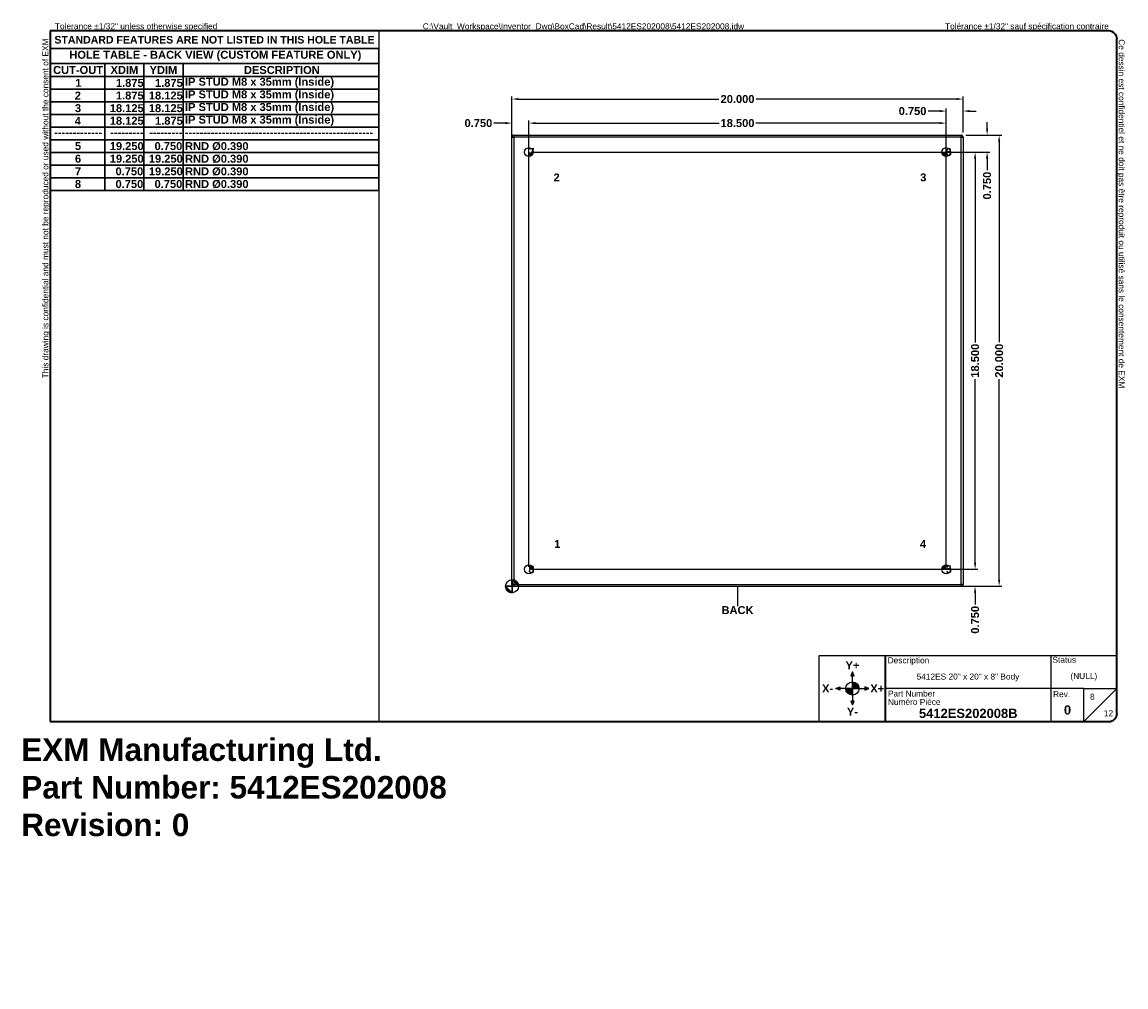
# Model space of a CAD drawing. Header units: inches. Extents: x 0 to 49, y -11 to 31.8.
import ezdxf

# ---------------------------------------------------------------- set-up
doc = ezdxf.new("R2010")
doc.units = ezdxf.units.IN
doc.header["$LTSCALE"] = 2.933333
doc.header["$MEASUREMENT"] = 0
doc.layers.get('0').update_dxf_attribs({"lineweight": 25})
for name, color, linetype, lineweight in [('Dimensions(ANSI)', 7, 'Continuous', 25), ('Sketch Geometry(ANSI)', 7, 'Continuous', 25), ('Symbols(ANSI)', 7, 'Continuous', 25), ('Visible Edges(ANSI)', 7, 'Continuous', 25), ('Visible Tangent Edges(ANSI)', 7, 'Continuous', 25)]:
    doc.layers.add(name, color=color, linetype=linetype, lineweight=lineweight)
doc.layers.add('Hatch', color=179, linetype='Continuous', lineweight=9, true_color=0x1e1e47)
doc.styles.add('Current-ANSI', font='arial.ttf')
doc.styles.add('Dimension-ANSI', font='arialbd.ttf')
doc.styles.get("Standard").update_dxf_attribs({"font": 'arialbd.ttf'})
doc.styles.add('Text Style44', font='arialbd.ttf')
doc.dimstyles.new('INCH-ANSI', dxfattribs={"dimscale": 2.933333, "dimtxt": 0.12, "dimasz": 0.098425, "dimexe": 0.04, "dimexo": 0.04, "dimgap": 0.031496, "dimtad": 0, "dimtih": 1, "dimtoh": 1, "dimdec": 3, "dimzin": 0, "dimdsep": 46, "dimtxsty": 'Dimension-ANSI', "dimcen": 0.09, "dimdle": 0.312, "dimclrd": 179, "dimclre": 179, "dimclrt": 7, "dimadec": 1, "dimazin": 0, "dimtfac": 1, "dimtdec": 3, "dimtofl": 0, "dimtmove": 0, "dimatfit": 3, "dimfxl": 1, "dimtolj": 1, "dimtzin": 4, "dimlwd": 25, "dimlwe": 25, "dimarcsym": 0})
doc.dimstyles.new('INCH-ANSI-VERTICAL', dxfattribs={"dimscale": 2.933333, "dimtxt": 0.12, "dimasz": 0.098425, "dimexe": 0.04, "dimexo": 0.04, "dimgap": 0.031496, "dimtad": 0, "dimtih": 1, "dimtoh": 1, "dimdec": 3, "dimzin": 0, "dimdsep": 46, "dimtxsty": 'Dimension-ANSI', "dimcen": 0.09, "dimdle": 0.312, "dimclrd": 179, "dimclre": 179, "dimclrt": 7, "dimadec": 1, "dimazin": 0, "dimtfac": 1, "dimtdec": 3, "dimtofl": 0, "dimtmove": 0, "dimatfit": 3, "dimfxl": 1, "dimtolj": 1, "dimtzin": 4, "dimlwd": 25, "dimlwe": 25, "dimarcsym": 0})

# ---------------------------------------------------------------- blocks, each defined once
blk = doc.blocks.new('Borders EXM - B (Inch) - B')
at = {"layer": 'Sketch Geometry(ANSI)', "linetype": 'Continuous', "lineweight": 35}
for p, q in [((16.438, 10.692), (0.437, 10.692)), ((0.437, 10.692), (0.437, 0.255)), ((16.562, 0.38), (16.562, 10.567)), ((0.437, 0.255), (16.438, 0.255))]:
    blk.add_line(p, q, dxfattribs=at)
at = {"layer": 'Sketch Geometry(ANSI)'}
for p, q in [((5.406, 10.692), (5.406, 0.255)), ((0.437, 10.428), (5.406, 10.428))]:
    blk.add_line(p, q, dxfattribs=at)
at = {"layer": 'Sketch Geometry(ANSI)', "linetype": 'Continuous', "lineweight": 35}
for centre, start, end in [((16.438, 10.567), 0, 90), ((16.438, 0.38), 270, 0)]:
    blk.add_arc(centre, 0.125, start, end, dxfattribs=at)
at = {"layer": 'Symbols(ANSI)', "color": 7, "char_height": 0.09, "attachment_point": 7, "style": 'Current-ANSI'}
for s, insert, rotation in [('This drawing is confidential and must not be reproduced or used without the consent of EXM', (0.437, 5.442), 90), ('Ce dessin est confidentiel et ne doit pas être reproduit ou utilisé sans le consentement de EXM', (16.562, 10.567), 270)]:
    blk.add_mtext(s, dxfattribs=dict(at, insert=insert, rotation=rotation))
for s, insert in [('Tolerance ±1/32" unless otherwise specified', (0.509, 10.692)), ('Tolérance ±1/32" sauf spécification contraire', (13.963, 10.692))]:
    blk.add_mtext(s, dxfattribs=dict(at, insert=insert))
at = {"layer": 'Symbols(ANSI)', "color": 7, "insert": (2.921, 10.559), "char_height": 0.114, "width": 4.96908, "attachment_point": 5, "style": 'Dimension-ANSI'}
blk.add_mtext('\\fArial|b1|i0;{\\H0.1140;STANDARD FEATURES ARE NOT LISTED IN THIS HOLE TABLE}', dxfattribs=at)
at = {"layer": 'Symbols(ANSI)', "color": 7, "style": 'Current-ANSI'}
blk.add_attdef('FILENAME_AND_PATH_001', (6.069, 10.718), '', height=0.09, dxfattribs=at)
blk = doc.blocks.new('Title Blocks EXM-2 - ANSI B')
at = {"layer": 'Hatch'}
for points in [[(12.725, 0.94), (12.75, 0.94), (12.75, 1)], [(12.775, 0.94), (12.75, 1), (12.75, 0.94)], [(12.56, 0.75), (12.56, 0.775), (12.5, 0.75)], [(12.56, 0.75), (12.5, 0.75), (12.56, 0.725)], [(12.94, 0.75), (13, 0.75), (12.94, 0.775)], [(12.94, 0.75), (12.94, 0.725), (13, 0.75)], [(12.75, 0.56), (12.725, 0.56), (12.75, 0.5)], [(12.75, 0.56), (12.75, 0.5), (12.775, 0.56)]]:
    blk.add_hatch(color=7, dxfattribs=at).paths.add_polyline_path(points)
h = blk.add_hatch(color=7, dxfattribs=at)
edge = h.paths.add_edge_path()
edge.add_line((12.75, 0.85), (12.75, 0.75))
edge.add_line((12.75, 0.75), (12.85, 0.75))
edge.add_arc((12.75, 0.75), 0.1, 0, 90)
h = blk.add_hatch(color=7, dxfattribs=at)
edge = h.paths.add_edge_path()
edge.add_line((12.75, 0.65), (12.75, 0.75))
edge.add_line((12.75, 0.75), (12.65, 0.75))
edge.add_arc((12.75, 0.75), 0.1, 180, 270)
at = {"layer": 'Sketch Geometry(ANSI)'}
for p, q in [((12.249, 1.25), (16.749, 1.25)), ((12.249, 0.25), (12.249, 1.25)), ((15.749, 1.25), (15.749, 0.75)), ((16.749, 1.25), (16.749, 0.375)), ((12.75, 1), (12.725, 0.94)), ((12.725, 0.94), (12.775, 0.94)), ((12.75, 0.85), (12.75, 1)), ((12.775, 0.94), (12.75, 1)), ((12.75, 0.75), (12.75, 0.85)), ((12.5, 0.75), (12.56, 0.775)), ((12.65, 0.75), (12.5, 0.75)), ((12.56, 0.725), (12.5, 0.75)), ((12.56, 0.775), (12.56, 0.725)), ((12.75, 0.75), (12.65, 0.75)), ((12.75, 0.75), (12.85, 0.75)), ((12.75, 0.75), (12.75, 0.65)), ((12.85, 0.75), (13, 0.75)), ((13, 0.75), (12.94, 0.775)), ((12.94, 0.775), (12.94, 0.725)), ((12.94, 0.725), (13, 0.75)), ((15.749, 0.75), (13.249, 0.75)), ((16.249, 0.75), (15.749, 0.75)), ((15.749, 0.75), (15.749, 0.25)), ((16.249, 0.25), (16.249, 0.75)), ((16.249, 0.75), (16.749, 0.75)), ((16.249, 0.25), (16.749, 0.75)), ((12.775, 0.56), (12.725, 0.56)), ((12.725, 0.56), (12.75, 0.5)), ((12.75, 0.65), (12.75, 0.5)), ((12.75, 0.5), (12.775, 0.56)), ((13.249, 0.25), (12.249, 0.25)), ((16.624, 0.25), (13.249, 0.25))]:
    blk.add_line(p, q, dxfattribs=at)
at = {"layer": 'Sketch Geometry(ANSI)', "linetype": 'Continuous', "lineweight": 35}
blk.add_line((13.249, 0.25), (13.249, 1.25), dxfattribs=at)
at = {"layer": 'Sketch Geometry(ANSI)'}
blk.add_circle((12.75, 0.75), 0.1, dxfattribs=at)
blk.add_arc((16.624, 0.375), 0.125, 270, 0, dxfattribs=at)
at = {"layer": 'Symbols(ANSI)', "color": 7}
for s, insert, char_height, attachment_point, style in [('Description', (13.283, 1.103), 0.09, 7, 'Current-ANSI'), ('Status', (15.774, 1.137), 0.09, 7, 'Current-ANSI'), ('\\fArial|b1|i0;Y+', (12.75, 1.1), 0.12, 5, 'Dimension-ANSI'), ('\\fArial|b1|i0;X-', (12.375, 0.75), 0.12, 5, 'Dimension-ANSI'), ('\\fArial|b1|i0;X+', (13.125, 0.75), 0.12, 5, 'Dimension-ANSI'), ('Part Number', (13.287, 0.627), 0.09, 7, 'Current-ANSI'), ('Numéro Pièce', (13.286, 0.5), 0.09, 7, 'Current-ANSI'), ('\\fArial|b1|i0;Y-', (12.75, 0.4), 0.12, 5, 'Dimension-ANSI')]:
    blk.add_mtext(s, dxfattribs=dict(at, insert=insert, char_height=char_height, attachment_point=attachment_point, style=style))
at = {"layer": 'Symbols(ANSI)', "color": 7, "insert": (15.783, 0.618), "char_height": 0.09, "width": 0.25854, "attachment_point": 7, "style": 'Current-ANSI'}
blk.add_mtext('Rev.', dxfattribs=at)
at = {"layer": 'Symbols(ANSI)', "color": 7}
for tag, p, height, style in [('IDW_DESC_IAM_001', (13.72, 0.885), 0.09, 'Current-ANSI'), ('DESIGN_STATE_001', (16.045, 0.893), 0.09, 'Current-ANSI'), ('Sheet_Number_001', (16.342, 0.581), 0.09, 'Current-ANSI'), ('IDW_NAME_IAM_001', (13.756, 0.304), 0.14, 'Text Style44'), ('IDW_REV_001', (15.947, 0.355), 0.14, 'Text Style44'), ('Number_of_sheets_001', (16.551, 0.33), 0.09, 'Current-ANSI')]:
    blk.add_attdef(tag, p, '', height=height, dxfattribs=dict(at, style=style))
blk = doc.blocks.new('Origin Indicator Symbol5')
at = {"layer": 'Dimensions(ANSI)'}
h = blk.add_hatch(color=7, dxfattribs=at)
edge = h.paths.add_edge_path(flags=0)
edge.add_line((7.418, 2.398), (7.516, 2.3))
edge.add_arc((7.418, 2.3), 0.0984, 0, 90)
h = blk.add_hatch(color=7, dxfattribs=at)
edge = h.paths.add_edge_path(flags=0)
edge.add_line((7.418, 2.201), (7.319, 2.3))
edge.add_arc((7.418, 2.3), 0.0984, 180, 270)
at = {"layer": 'Dimensions(ANSI)', "color": 7, "linetype": 'Continuous'}
for p, q in [((7.418, 2.398), (7.516, 2.3)), ((7.418, 2.201), (7.319, 2.3))]:
    blk.add_line(p, q, dxfattribs=at)
at = {"layer": 'Dimensions(ANSI)', "color": 7, "linetype": 'Continuous', "flags": 128}
for points in [[(7.418, 2.3), (7.516, 2.3), (7.418, 2.398), (7.418, 2.3)], [(7.418, 2.3), (7.418, 2.398), (7.418, 2.201), (7.418, 2.3)], [(7.418, 2.3), (7.418, 2.201), (7.319, 2.3), (7.418, 2.3)], [(7.418, 2.3), (7.319, 2.3), (7.418, 2.3), (7.418, 2.3)]]:
    blk.add_lwpolyline(points, dxfattribs=at)
at = {"layer": 'Dimensions(ANSI)', "color": 7, "linetype": 'Continuous'}
blk.add_circle((7.418, 2.3), 0.0984, dxfattribs=at)
for start, end in [(0, 90), (180, 270)]:
    blk.add_arc((7.418, 2.3), 0.0984, start, end, dxfattribs=at)
at = {"layer": 'Dimensions(ANSI)', "color": 7}
for points in [[(7.418, 2.3), (7.516, 2.3), (7.418, 2.398), (7.418, 2.3)], [(7.418, 2.3), (7.418, 2.398), (7.418, 2.201), (7.418, 2.3)], [(7.418, 2.3), (7.418, 2.201), (7.319, 2.3), (7.418, 2.3)], [(7.418, 2.3), (7.319, 2.3), (7.418, 2.3)]]:
    blk.add_solid(points, dxfattribs=at)
blk = doc.blocks.new('Leader Text2')
at = {"layer": 'Symbols(ANSI)', "color": 7, "insert": (8.056, 2.879), "char_height": 0.12, "attachment_point": 7, "style": 'Dimension-ANSI'}
blk.add_mtext('1', dxfattribs=at)
blk = doc.blocks.new('Leader Text3')
at = {"layer": 'Symbols(ANSI)', "color": 7, "insert": (8.046, 8.418), "char_height": 0.12, "attachment_point": 7, "style": 'Dimension-ANSI'}
blk.add_mtext('2', dxfattribs=at)
blk = doc.blocks.new('Leader Text4')
at = {"layer": 'Symbols(ANSI)', "color": 7, "insert": (13.588, 8.417), "char_height": 0.12, "attachment_point": 7, "style": 'Dimension-ANSI'}
blk.add_mtext('3', dxfattribs=at)
blk = doc.blocks.new('Leader Text5')
at = {"layer": 'Symbols(ANSI)', "color": 7, "insert": (13.585, 2.879), "char_height": 0.12, "attachment_point": 7, "style": 'Dimension-ANSI'}
blk.add_mtext('4', dxfattribs=at)
blk = doc.blocks.new('Leader Text6')
at = {"layer": 'Symbols(ANSI)', "color": 7, "insert": (13.973, 2.495), "char_height": 0.12, "attachment_point": 7, "style": 'Dimension-ANSI'}
blk.add_mtext('5', dxfattribs=at)
blk = doc.blocks.new('*D23')
at = {"layer": 'Defpoints', "color": 0, "linetype": 'Continuous', "transparency": 16777216}
for p in [(22.509, 27.279), (22.509, 25.995), (21.759, 6.745)]:
    blk.add_point(p, dxfattribs=at)
at = {"layer": 'Dimensions(ANSI)', "color": 179, "linetype": 'Continuous', "lineweight": 25, "true_color": 0x262658, "transparency": 16777216}
for p, q in [((21.47, 27.279), (20.955, 27.279)), ((21.759, 6.863), (21.759, 27.396)), ((22.509, 26.113), (22.509, 27.396)), ((22.797, 27.279), (23.086, 27.279))]:
    blk.add_line(p, q, dxfattribs=at)
at = {"layer": 'Dimensions(ANSI)', "color": 179, "linetype": 'Continuous', "true_color": 0x262658, "transparency": 16777216}
for points in [[(21.47, 27.327), (21.47, 27.231), (21.759, 27.279)], [(22.797, 27.327), (22.797, 27.231), (22.509, 27.279)]]:
    blk.add_solid(points, dxfattribs=at)
at = {"layer": 'Dimensions(ANSI)', "color": 7, "linetype": 'Continuous', "lineweight": 25, "transparency": 16777216, "insert": (20.27, 27.279), "char_height": 0.352, "attachment_point": 5, "style": 'Dimension-ANSI'}
blk.add_mtext('\\A1;0.750', dxfattribs=at)
blk = doc.blocks.new('*D24')
at = {"layer": 'Defpoints', "color": 0, "linetype": 'Continuous', "transparency": 16777216}
for p in [(22.51, 7.495), (42.292, 7.495), (21.76, 6.745)]:
    blk.add_point(p, dxfattribs=at)
at = {"layer": 'Dimensions(ANSI)', "color": 179, "linetype": 'Continuous', "lineweight": 25, "true_color": 0x262658, "transparency": 16777216}
for p, q in [((42.292, 7.784), (42.292, 8.073)), ((22.627, 7.495), (42.409, 7.495)), ((21.877, 6.745), (42.409, 6.745)), ((42.292, 6.457), (42.292, 5.942))]:
    blk.add_line(p, q, dxfattribs=at)
at = {"layer": 'Dimensions(ANSI)', "color": 179, "linetype": 'Continuous', "true_color": 0x262658, "transparency": 16777216}
for points in [[(42.244, 7.784), (42.34, 7.784), (42.292, 7.495)], [(42.244, 6.457), (42.34, 6.457), (42.292, 6.745)]]:
    blk.add_solid(points, dxfattribs=at)
at = {"layer": 'Dimensions(ANSI)', "color": 7, "linetype": 'Continuous', "lineweight": 25, "transparency": 16777216, "insert": (42.292, 5.257), "char_height": 0.352, "attachment_point": 5, "rotation": 90, "style": 'Dimension-ANSI'}
blk.add_mtext('\\A1;0.750', dxfattribs=at)
blk = doc.blocks.new('Leader Text7')
at = {"layer": 'Symbols(ANSI)', "color": 7, "insert": (13.973, 8.801), "char_height": 0.12, "attachment_point": 7, "style": 'Dimension-ANSI'}
blk.add_mtext('6', dxfattribs=at)
blk = doc.blocks.new('Leader Text8')
at = {"layer": 'Symbols(ANSI)', "color": 7, "insert": (7.666, 8.803), "char_height": 0.12, "attachment_point": 7, "style": 'Dimension-ANSI'}
blk.add_mtext('7', dxfattribs=at)
blk = doc.blocks.new('*D27')
at = {"layer": 'Defpoints', "color": 0, "linetype": 'Continuous', "transparency": 16777216}
for p in [(41.009, 27.279), (22.509, 7.495), (41.009, 7.495)]:
    blk.add_point(p, dxfattribs=at)
at = {"layer": 'Dimensions(ANSI)', "color": 179, "linetype": 'Continuous', "lineweight": 25, "true_color": 0x262658, "transparency": 16777216}
for p, q in [((22.509, 7.613), (22.509, 27.396)), ((22.797, 27.279), (30.946, 27.279)), ((40.72, 27.279), (32.571, 27.279)), ((41.009, 7.613), (41.009, 27.396))]:
    blk.add_line(p, q, dxfattribs=at)
at = {"layer": 'Dimensions(ANSI)', "color": 179, "linetype": 'Continuous', "true_color": 0x262658, "transparency": 16777216}
for points in [[(22.797, 27.327), (22.797, 27.231), (22.509, 27.279)], [(40.72, 27.327), (40.72, 27.231), (41.009, 27.279)]]:
    blk.add_solid(points, dxfattribs=at)
at = {"layer": 'Dimensions(ANSI)', "color": 7, "linetype": 'Continuous', "lineweight": 25, "transparency": 16777216, "insert": (31.759, 27.279), "char_height": 0.352, "attachment_point": 5, "style": 'Dimension-ANSI'}
blk.add_mtext('\\A1;18.500', dxfattribs=at)
blk = doc.blocks.new('*D28')
at = {"layer": 'Defpoints', "color": 0, "linetype": 'Continuous', "transparency": 16777216}
for p in [(41.01, 25.995), (42.292, 25.995), (41.01, 7.495)]:
    blk.add_point(p, dxfattribs=at)
at = {"layer": 'Dimensions(ANSI)', "color": 179, "linetype": 'Continuous', "lineweight": 25, "true_color": 0x262658, "transparency": 16777216}
for p, q in [((41.127, 25.995), (42.409, 25.995)), ((42.292, 25.707), (42.292, 17.558)), ((42.292, 7.784), (42.292, 15.933)), ((41.127, 7.495), (42.409, 7.495))]:
    blk.add_line(p, q, dxfattribs=at)
at = {"layer": 'Dimensions(ANSI)', "color": 179, "linetype": 'Continuous', "true_color": 0x262658, "transparency": 16777216}
for points in [[(42.244, 25.707), (42.34, 25.707), (42.292, 25.995)], [(42.244, 7.784), (42.34, 7.784), (42.292, 7.495)]]:
    blk.add_solid(points, dxfattribs=at)
at = {"layer": 'Dimensions(ANSI)', "color": 7, "linetype": 'Continuous', "lineweight": 25, "transparency": 16777216, "insert": (42.292, 16.745), "char_height": 0.352, "attachment_point": 5, "rotation": 90, "style": 'Dimension-ANSI'}
blk.add_mtext('\\A1;18.500', dxfattribs=at)
blk = doc.blocks.new('Leader Text9')
at = {"layer": 'Symbols(ANSI)', "color": 7, "insert": (7.665, 2.494), "char_height": 0.12, "attachment_point": 7, "style": 'Dimension-ANSI'}
blk.add_mtext('8', dxfattribs=at)
blk = doc.blocks.new('*D30')
at = {"layer": 'Defpoints', "color": 0, "linetype": 'Continuous', "transparency": 16777216}
for p in [(41.759, 27.812), (41.759, 26.745), (41.009, 25.995)]:
    blk.add_point(p, dxfattribs=at)
at = {"layer": 'Dimensions(ANSI)', "color": 179, "linetype": 'Continuous', "lineweight": 25, "true_color": 0x262658, "transparency": 16777216}
for p, q in [((41.009, 26.113), (41.009, 27.929)), ((41.759, 26.863), (41.759, 27.929)), ((40.72, 27.812), (40.205, 27.812)), ((42.047, 27.812), (42.336, 27.812))]:
    blk.add_line(p, q, dxfattribs=at)
at = {"layer": 'Dimensions(ANSI)', "color": 179, "linetype": 'Continuous', "true_color": 0x262658, "transparency": 16777216}
for points in [[(40.72, 27.86), (40.72, 27.764), (41.009, 27.812)], [(42.047, 27.86), (42.047, 27.764), (41.759, 27.812)]]:
    blk.add_solid(points, dxfattribs=at)
at = {"layer": 'Dimensions(ANSI)', "color": 7, "linetype": 'Continuous', "lineweight": 25, "transparency": 16777216, "insert": (39.52, 27.812), "char_height": 0.352, "attachment_point": 5, "style": 'Dimension-ANSI'}
blk.add_mtext('\\A1;0.750', dxfattribs=at)
blk = doc.blocks.new('*D31')
at = {"layer": 'Defpoints', "color": 0, "linetype": 'Continuous', "transparency": 16777216}
for p in [(41.76, 26.745), (42.825, 26.745), (22.51, 25.995)]:
    blk.add_point(p, dxfattribs=at)
at = {"layer": 'Dimensions(ANSI)', "color": 179, "linetype": 'Continuous', "lineweight": 25, "true_color": 0x262658, "transparency": 16777216}
for p, q in [((42.825, 27.034), (42.825, 27.323)), ((41.877, 26.745), (42.943, 26.745)), ((22.627, 25.995), (42.943, 25.995)), ((42.825, 25.707), (42.825, 25.192))]:
    blk.add_line(p, q, dxfattribs=at)
at = {"layer": 'Dimensions(ANSI)', "color": 179, "linetype": 'Continuous', "true_color": 0x262658, "transparency": 16777216}
for points in [[(42.777, 27.034), (42.873, 27.034), (42.825, 26.745)], [(42.777, 25.707), (42.873, 25.707), (42.825, 25.995)]]:
    blk.add_solid(points, dxfattribs=at)
at = {"layer": 'Dimensions(ANSI)', "color": 7, "linetype": 'Continuous', "lineweight": 25, "transparency": 16777216, "insert": (42.825, 24.507), "char_height": 0.352, "attachment_point": 5, "rotation": 90, "style": 'Dimension-ANSI'}
blk.add_mtext('\\A1;0.750', dxfattribs=at)
blk = doc.blocks.new('*D32')
at = {"layer": 'Defpoints', "color": 0, "linetype": 'Continuous', "transparency": 16777216}
for p in [(41.759, 28.345), (41.759, 26.745), (21.759, 6.745)]:
    blk.add_point(p, dxfattribs=at)
at = {"layer": 'Dimensions(ANSI)', "color": 179, "linetype": 'Continuous', "lineweight": 25, "true_color": 0x262658, "transparency": 16777216}
for p, q in [((21.759, 6.863), (21.759, 28.463)), ((41.759, 26.863), (41.759, 28.463)), ((22.047, 28.345), (30.932, 28.345)), ((41.47, 28.345), (32.585, 28.345))]:
    blk.add_line(p, q, dxfattribs=at)
at = {"layer": 'Dimensions(ANSI)', "color": 179, "linetype": 'Continuous', "true_color": 0x262658, "transparency": 16777216}
for points in [[(22.047, 28.394), (22.047, 28.297), (21.759, 28.345)], [(41.47, 28.394), (41.47, 28.297), (41.759, 28.345)]]:
    blk.add_solid(points, dxfattribs=at)
at = {"layer": 'Dimensions(ANSI)', "color": 7, "linetype": 'Continuous', "lineweight": 25, "transparency": 16777216, "insert": (31.759, 28.345), "char_height": 0.352, "attachment_point": 5, "style": 'Dimension-ANSI'}
blk.add_mtext('\\A1;20.000', dxfattribs=at)
blk = doc.blocks.new('*D33')
at = {"layer": 'Defpoints', "color": 0, "linetype": 'Continuous', "transparency": 16777216}
for p in [(41.76, 26.745), (43.359, 26.745), (21.76, 6.745)]:
    blk.add_point(p, dxfattribs=at)
at = {"layer": 'Dimensions(ANSI)', "color": 179, "linetype": 'Continuous', "lineweight": 25, "true_color": 0x262658, "transparency": 16777216}
for p, q in [((41.877, 26.745), (43.476, 26.745)), ((43.359, 26.457), (43.359, 17.572)), ((43.359, 7.034), (43.359, 15.919)), ((21.877, 6.745), (43.476, 6.745))]:
    blk.add_line(p, q, dxfattribs=at)
at = {"layer": 'Dimensions(ANSI)', "color": 179, "linetype": 'Continuous', "true_color": 0x262658, "transparency": 16777216}
for points in [[(43.31, 26.457), (43.407, 26.457), (43.359, 26.745)], [(43.31, 7.034), (43.407, 7.034), (43.359, 6.745)]]:
    blk.add_solid(points, dxfattribs=at)
at = {"layer": 'Dimensions(ANSI)', "color": 7, "linetype": 'Continuous', "lineweight": 25, "transparency": 16777216, "insert": (43.359, 16.745), "char_height": 0.352, "attachment_point": 5, "rotation": 90, "style": 'Dimension-ANSI'}
blk.add_mtext('\\A1;20.000', dxfattribs=at)
blk = doc.blocks.new('Table4')
at = {"layer": 'Symbols(ANSI)', "color": 7, "lineweight": 30}
for p, q in [((0.438, 10.428), (5.406, 10.428)), ((0.438, 10.428), (0.438, 10.202)), ((5.406, 10.428), (5.406, 10.202)), ((0.438, 10.202), (5.406, 10.202)), ((0.438, 10.202), (0.438, 10.003)), ((1.264, 10.202), (1.264, 10.003)), ((1.855, 10.202), (1.855, 10.003)), ((2.445, 10.202), (2.445, 10.003)), ((5.406, 10.202), (5.406, 10.003)), ((0.438, 10.003), (5.406, 10.003)), ((0.438, 10.003), (0.438, 8.283)), ((1.264, 10.003), (1.264, 8.283)), ((1.855, 10.003), (1.855, 8.283)), ((2.445, 10.003), (2.445, 8.283)), ((5.406, 10.003), (5.406, 8.283)), ((0.438, 9.812), (5.406, 9.812)), ((0.438, 9.621), (5.406, 9.621)), ((0.438, 9.43), (5.406, 9.43)), ((0.438, 9.239), (5.406, 9.239)), ((0.438, 9.048), (5.406, 9.048)), ((0.438, 8.857), (5.406, 8.857)), ((0.438, 8.665), (5.406, 8.665)), ((0.438, 8.474), (5.406, 8.474)), ((0.438, 8.283), (5.406, 8.283))]:
    blk.add_line(p, q, dxfattribs=at)
at = {"layer": 'Symbols(ANSI)', "color": 7, "char_height": 0.12, "attachment_point": 7, "style": 'Dimension-ANSI'}
for s, insert in [('HOLE TABLE - BACK VIEW (CUSTOM FEATURE ONLY)', (0.727, 10.236)), ('CUT-OUT', (0.482, 10.041)), ('XDIM', (1.35, 10.043)), ('YDIM', (1.94, 10.043)), ('DESCRIPTION', (3.366, 10.041)), ('1', (0.818, 9.848)), ('1.875', (1.431, 9.846)), ('1.875', (2.022, 9.846)), ('IP STUD M8 x 35mm (Inside)', (2.475, 9.829)), ('2', (0.809, 9.656)), ('1.875', (1.431, 9.655)), ('18.125', (1.929, 9.655)), ('IP STUD M8 x 35mm (Inside)', (2.475, 9.638)), ('3', (0.811, 9.464)), ('18.125', (1.338, 9.464)), ('18.125', (1.929, 9.464)), ('IP STUD M8 x 35mm (Inside)', (2.475, 9.447)), ('4', (0.808, 9.274)), ('18.125', (1.338, 9.273)), ('1.875', (2.022, 9.273)), ('IP STUD M8 x 35mm (Inside)', (2.475, 9.256)), ('-------------', (0.498, 9.1)), ('---------', (1.345, 9.1)), ('---------', (1.935, 9.1)), ('---------------------------------------------------', (2.473, 9.1)), ('5', (0.812, 8.892)), ('19.250', (1.338, 8.891)), ('0.750', (2.015, 8.891)), ('RND Ø0.390', (2.476, 8.886)), ('6', (0.812, 8.7)), ('19.250', (1.338, 8.7)), ('19.250', (1.929, 8.7)), ('RND Ø0.390', (2.476, 8.695)), ('7', (0.812, 8.511)), ('0.750', (1.425, 8.509)), ('19.250', (1.929, 8.509)), ('RND Ø0.390', (2.476, 8.504)), ('8', (0.811, 8.318)), ('0.750', (1.425, 8.318)), ('0.750', (2.015, 8.318)), ('RND Ø0.390', (2.476, 8.313))]:
    blk.add_mtext(s, dxfattribs=dict(at, insert=insert))
blk = doc.blocks.new('BACK')
at = {"layer": 'Sketch Geometry(ANSI)'}
blk.add_line((0, 0.15), (0, -0.15), dxfattribs=at)
at = {"layer": 'Symbols(ANSI)', "color": 7, "insert": (0, -0.212), "char_height": 0.12, "attachment_point": 5, "style": 'Dimension-ANSI'}
blk.add_mtext('\\fArial|b1|i0;BACK', dxfattribs=at)

msp = doc.modelspace()

# ---------------------------------------------------------------- linework, layer by layer
at = {"layer": 'Visible Edges(ANSI)'}
for p, q in [((21.7585, 6.8294), (21.7585, 26.6614)), ((21.8425, 26.7454), (41.6745, 26.7454)), ((41.7585, 26.6614), (41.7585, 6.8294)), ((22.6247, 25.8388), (22.6247, 25.8483)), ((22.6557, 25.8793), (22.6652, 25.8793)), ((40.8519, 25.8793), (40.8614, 25.8793)), ((40.8924, 25.8483), (40.8924, 25.8388)), ((22.6247, 7.6425), (22.6247, 7.652)), ((22.6652, 7.6115), (22.6557, 7.6115)), ((40.8614, 7.6115), (40.8519, 7.6115)), ((40.8924, 7.652), (40.8924, 7.6425)), ((21.8425, 6.7454), (41.6745, 6.7454))]:
    msp.add_line(p, q, dxfattribs=at)
for centre in [(22.5085, 25.9954), (41.0085, 25.9954), (22.5085, 7.4954), (41.0085, 7.4954)]:
    msp.add_circle(centre, 0.195, dxfattribs=at)
for centre, radius, start, end in [((21.8425, 26.6614), 0.084, 90, 180), ((41.6745, 26.6614), 0.084, 0, 90), ((22.6557, 25.8483), 0.031, 90, 180), ((40.8614, 25.8483), 0.031, 0, 90), ((22.6557, 7.6425), 0.031, 180, 270), ((40.8614, 7.6425), 0.031, 270, 0), ((21.8425, 6.8294), 0.084, 180, 270), ((41.6745, 6.8294), 0.084, 270, 0)]:
    msp.add_arc(centre, radius, start, end, dxfattribs=at)
at = {"layer": 'Visible Tangent Edges(ANSI)'}
for p, q in [((21.7585, 26.6614), (21.8425, 26.6614)), ((21.8425, 26.7454), (21.8425, 26.6614)), ((21.8425, 26.6614), (21.8425, 6.8294)), ((41.6745, 26.6614), (21.8425, 26.6614)), ((41.6745, 26.7454), (41.6745, 26.6614)), ((41.6745, 26.6614), (41.7585, 26.6614)), ((41.6745, 6.8294), (41.6745, 26.6614)), ((22.5407, 25.9633), (22.7009, 25.9633)), ((22.5407, 25.9633), (22.6557, 25.8793)), ((22.6247, 25.8483), (22.5407, 25.9633)), ((22.5407, 25.9633), (22.5407, 25.8031)), ((40.8162, 25.9633), (40.9764, 25.9633)), ((40.9764, 25.8031), (40.9764, 25.9633)), ((22.5407, 7.6877), (22.5407, 7.5275)), ((22.7009, 7.5275), (22.5407, 7.5275)), ((40.9764, 7.5275), (40.8162, 7.5275)), ((40.9764, 7.5275), (40.8614, 7.6115)), ((40.8924, 7.6425), (40.9764, 7.5275)), ((40.9764, 7.5275), (40.9764, 7.6877)), ((21.8425, 6.8294), (21.7585, 6.8294)), ((21.8425, 6.8294), (21.8425, 6.7454)), ((21.8425, 6.8294), (41.6745, 6.8294)), ((41.7585, 6.8294), (41.6745, 6.8294)), ((41.6745, 6.8294), (41.6745, 6.7454))]:
    msp.add_line(p, q, dxfattribs=at)
for points, knots in [([(40.9764, 25.9633), (40.9708, 25.9592), (40.9651, 25.955), (40.9468, 25.9416), (40.9342, 25.9324), (40.912, 25.9162), (40.9022, 25.9091), (40.8854, 25.8968), (40.8783, 25.8917), (40.8684, 25.8844), (40.8651, 25.882), (40.862, 25.8797), (40.8614, 25.8793), (40.8614, 25.8793)], [-0.0010801, -0.0010801, -0.0010801, -0.0010801, 0.05946492, 0.05946492, 0.19738492, 0.19738492, 0.31435444, 0.31435444, 0.42023509, 0.42023509, 0.50293545, 0.50293545, 0.55462317, 0.55462317, 0.55462317, 0.55462317]), ([(40.8924, 25.8483), (40.8924, 25.8483), (40.8928, 25.8489), (40.8951, 25.852), (40.8975, 25.8553), (40.9048, 25.8652), (40.91, 25.8723), (40.9222, 25.8891), (40.9293, 25.8988), (40.9455, 25.921), (40.9547, 25.9336), (40.9682, 25.952), (40.9723, 25.9576), (40.9764, 25.9633)], [-0.55462317, -0.55462317, -0.55462317, -0.55462317, -0.50293545, -0.50293545, -0.42023509, -0.42023509, -0.31435444, -0.31435444, -0.19738492, -0.19738492, -0.05946492, -0.05946492, 0.0010801, 0.0010801, 0.0010801, 0.0010801]), ([(22.6247, 7.6425), (22.6247, 7.6425), (22.6242, 7.6419), (22.622, 7.6388), (22.6195, 7.6355), (22.6123, 7.6256), (22.6071, 7.6185), (22.5948, 7.6017), (22.5877, 7.592), (22.5715, 7.5698), (22.5623, 7.5572), (22.5489, 7.5388), (22.5448, 7.5332), (22.5407, 7.5275)], [-0.55462317, -0.55462317, -0.55462317, -0.55462317, -0.50293545, -0.50293545, -0.42023509, -0.42023509, -0.31435444, -0.31435444, -0.19738492, -0.19738492, -0.05946492, -0.05946492, 0.0010801, 0.0010801, 0.0010801, 0.0010801]), ([(22.5407, 7.5275), (22.5463, 7.5317), (22.5519, 7.5358), (22.5703, 7.5492), (22.5829, 7.5584), (22.6051, 7.5746), (22.6148, 7.5817), (22.6316, 7.594), (22.6387, 7.5992), (22.6486, 7.6064), (22.652, 7.6088), (22.6551, 7.6111), (22.6557, 7.6115), (22.6557, 7.6115)], [-0.0010801, -0.0010801, -0.0010801, -0.0010801, 0.05946492, 0.05946492, 0.19738492, 0.19738492, 0.31435444, 0.31435444, 0.42023509, 0.42023509, 0.50293545, 0.50293545, 0.55462317, 0.55462317, 0.55462317, 0.55462317])]:
    msp.add_open_spline(points, degree=3, knots=knots, dxfattribs=at)

# ---------------------------------------------------------------- block references
at = {"xscale": 2.933333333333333, "yscale": 2.933333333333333, "zscale": 2.933333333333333}
for name, p, values in [('Borders EXM - B (Inch) - B', (0, 0), {'FILENAME_AND_PATH_001': 'C:\\Vault_Workspace\\Inventor_Dwg\\BoxCad\\Result\\5412ES202008\\5412ES202008.idw'}), ('Title Blocks EXM-2 - ANSI B', (-0.5466, 0.0133), {'IDW_REV_001': '0', 'Sheet_Number_001': '8', 'Number_of_sheets_001': '12', 'IDW_DESC_IAM_001': '5412ES 20" x 20" x 8" Body', 'DESIGN_STATE_001': '(NULL)', 'IDW_NAME_IAM_001': '5412ES202008B'})]:
    msp.add_blockref(name, p, dxfattribs=at).add_auto_attribs(values)
for name, p in [('Table4', (0, 0)), ('BACK', (31.7585, 6.3066))]:
    msp.add_blockref(name, p, dxfattribs=at)
at = {"layer": 'Dimensions(ANSI)', "xscale": 2.933333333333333, "yscale": 2.933333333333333, "zscale": 2.933333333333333}
msp.add_blockref('Origin Indicator Symbol5', (0, 0), dxfattribs=at)
at = {"layer": 'Symbols(ANSI)', "xscale": 2.933333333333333, "yscale": 2.933333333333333, "zscale": 2.933333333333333}
for name in ['Leader Text8', 'Leader Text7', 'Leader Text3', 'Leader Text4', 'Leader Text2', 'Leader Text5', 'Leader Text9', 'Leader Text6']:
    msp.add_blockref(name, (0, 0), dxfattribs=at)

# ---------------------------------------------------------------- texts
at = {"insert": (0, 0), "char_height": 1, "attachment_point": 1}
msp.add_mtext_dynamic_manual_height_columns('EXM Manufacturing Ltd.\\PPart Number: 5412ES202008\\PRevision: 0', width=6.990976, gutter_width=1, heights=[0], dxfattribs=at).dxf.set("width", 100)

# ---------------------------------------------------------------- dimensions: what is measured, and where the dimension line sits
at = {"layer": 'Dimensions(ANSI)', "color": 179, "linetype": 'Continuous', "lineweight": 25, "true_color": 0x262658}
for base, p1, p2, angle, dimstyle, picture, middle in [((41.7585, 28.3454), (21.7585, 6.7454), (41.7585, 26.7454), 180, 'INCH-ANSI', '*D32', (31.7585, 28.3454)), ((41.7585, 27.8121), (41.0085, 25.9954), (41.7585, 26.7454), 180, 'INCH-ANSI', '*D30', (39.5201, 27.8121)), ((22.5085, 27.2787), (21.7585, 6.7454), (22.5085, 25.9954), 180, 'INCH-ANSI', '*D23', (20.2701, 27.2787)), ((41.0085, 27.2787), (22.5085, 7.4954), (41.0085, 7.4954), 180, 'INCH-ANSI', '*D27', (31.7585, 27.2787)), ((42.8252, 26.7454), (22.51, 25.9954), (41.76, 26.7454), 90, 'INCH-ANSI-VERTICAL', '*D31', (42.8252, 24.5069)), ((43.3585, 26.7454), (21.76, 6.7454), (41.76, 26.7454), 90, 'INCH-ANSI-VERTICAL', '*D33', (43.3585, 16.7454)), ((42.2919, 25.9954), (41.01, 7.4954), (41.01, 25.9954), 90, 'INCH-ANSI-VERTICAL', '*D28', (42.2919, 16.7454)), ((42.2919, 7.4954), (21.76, 6.7454), (22.51, 7.4954), 90, 'INCH-ANSI-VERTICAL', '*D24', (42.2919, 5.2569))]:
    dim = msp.add_linear_dim(base=base, p1=p1, p2=p2, angle=angle, dimstyle=dimstyle, override={"dimgap": 0.031496, "dimtih": 0, "dimtoh": 0, "dimdec": 3, "dimtol": 0, "dimlim": 0, "dimtp": 0, "dimtm": 0, "dimtdec": 3, "dimatfit": 1}, dxfattribs=at)
    dim.commit()
    dim.dimension.update_dxf_attribs({"geometry": picture, "text_midpoint": middle, "dimtype": 160})

doc.saveas('drawing.dxf')
